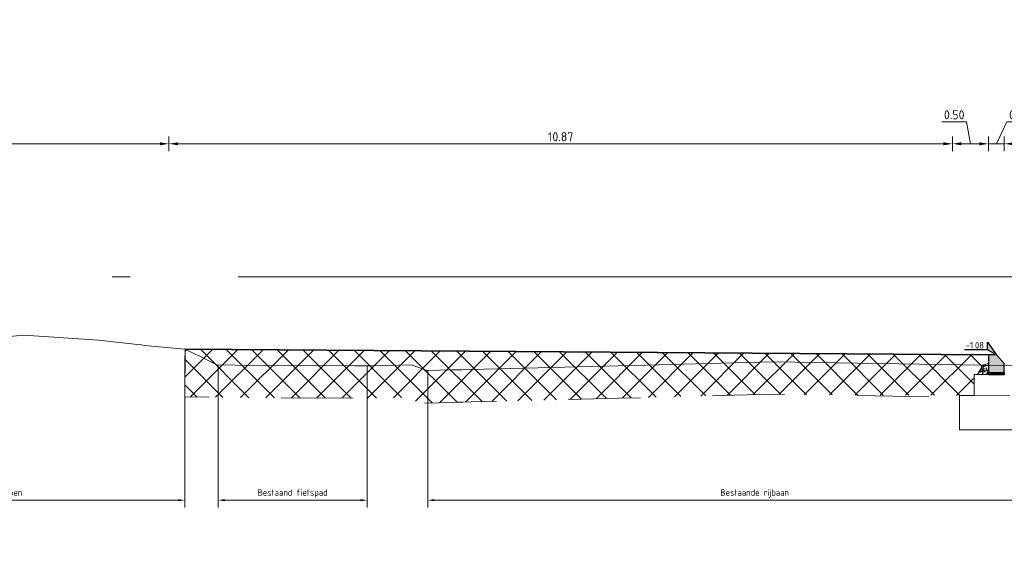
# Model space of a CAD drawing. Header units: metres. Extents: x -1 to 222837, y -2 to 853657.
# Tile 46 of 256: x 111515.29 to 111528.95, y 425630.55 to 425637.93. Entities that reach past the tile are written whole.
import ezdxf
from ezdxf.enums import TextEntityAlignment as Align

# ---------------------------------------------------------------- set-up
doc = ezdxf.new("R2010")
doc.units = ezdxf.units.M
doc.header["$XCLIPFRAME"] = 0
doc.linetypes.add('1-1', pattern=[20, 10, -10])
doc.linetypes.add('AL-NAP_LIJN', pattern=[15.25, 12, -1.5, 0.25, -1.5])
for name, color, linetype, lineweight in [('A-TXT-T25', 7, 'Continuous', 25), ('B-ALG', 8, 'Continuous', 5), ('B-ALG_TXT', 8, 'Continuous', 5), ('B-WE-GW-MAAIVELD-GD', 93, 'Continuous', 18), ('N-WE-AM-NAP-G', 7, 'AL-NAP_LIJN', 18), ('N-WE-GW-BERM-G', 90, 'Continuous', 35), ('N-WE-GW-GROND-WERK-A', 7, 'Continuous', 18), ('N-WE-GW-WATERGANG-WERK-A', 92, 'Continuous', 18), ('N-WE-VH-VERHARDING_BESTORTING-A', 252, 'Continuous', 18), ('N-WE-VH-VERHARDING_BESTORTING-G', 252, 'Continuous', 35), ('N-WE-VH-VERHARDING_BESTORTING-O', 7, 'Continuous', 18), ('X-XX-AL-HOOGTELABEL-S', 90, 'Continuous', 25)]:
    doc.layers.add(name, color=color, linetype=linetype, lineweight=lineweight)
doc.layers.add('X-REF', color=7, linetype='Continuous')
doc.styles.add('NLCS-ISO', font='NLCS-ISO.ttf')
doc.styles.add('NLCS-ISO-M50-T18', font='NLCS-ISO.ttf')
doc.styles.add('NLCS-ISO-M50-T25', font='NLCS-ISO.ttf')
doc.dimstyles.new('NLCS-M50-T18-PIJL-X_L2_H5', dxfattribs={"dimscale": 0.05, "dimtxt": 1.8, "dimasz": 1.8, "dimexe": 2, "dimexo": 2, "dimgap": 0.7, "dimtad": 1, "dimzin": 0, "dimdsep": 46, "dimtxsty": 'NLCS-ISO-M50-T18', "dimcen": 0, "dimdle": 2, "dimclrd": 256, "dimclre": 256, "dimclrt": 256, "dimadec": 5, "dimazin": 0, "dimtfac": 1, "dimtofl": 0, "dimtmove": 1, "dimatfit": 0, "dimfxl": 2, "dimfxlon": 1, "dimtfillclr": 254, "dimtolj": 1, "dimtzin": 0, "dimlwd": 18, "dimlwe": 18, "dimarcsym": 0})
doc.dimstyles.new('NLCS-M50-T25-PIJL-X_L2_H5', dxfattribs={"dimscale": 0.05, "dimtxt": 2.5, "dimasz": 2.5, "dimexe": 2, "dimexo": 2, "dimgap": 0.7, "dimtad": 1, "dimzin": 0, "dimdsep": 46, "dimtxsty": 'NLCS-ISO-M50-T25', "dimcen": 0, "dimdle": 2, "dimclrd": 256, "dimclre": 256, "dimclrt": 256, "dimadec": 5, "dimazin": 0, "dimtfac": 1, "dimtofl": 0, "dimtmove": 1, "dimatfit": 0, "dimfxl": 2, "dimfxlon": 1, "dimtfillclr": 254, "dimtolj": 1, "dimtzin": 0, "dimlwd": 18, "dimlwe": 18, "dimarcsym": 0})
picture_1 = doc.add_image_def('image1.ecw', size_in_pixel=(400001, 250001))
picture_2 = doc.add_image_def('image2.ecw', size_in_pixel=(120000, 80000))

# ---------------------------------------------------------------- blocks, each defined once
blk = doc.blocks.new('*D227')
at = {"layer": 'A-TXT-T25', "linetype": 'Continuous', "lineweight": 18, "transparency": 16777216}
for p, q in [((111528.4262117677, 425636.5096507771), (111528.0812117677, 425636.5096507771)), ((111528.4787521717, 425636.2045580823), (111528.4262117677, 425636.5096507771)), ((111528.2287521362, 425636.1045580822), (111528.2287521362, 425636.3045580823)), ((111528.3537521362, 425636.2045580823), (111528.6037522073, 425636.2045580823)), ((111528.7287522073, 425636.1045580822), (111528.7287522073, 425636.3045580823))]:
    blk.add_line(p, q, dxfattribs=at)
at = {"layer": 'A-TXT-T25', "transparency": 16777216}
for points in [[(111528.3537521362, 425636.2253914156), (111528.3537521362, 425636.183724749), (111528.2287521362, 425636.2045580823)], [(111528.6037522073, 425636.2253914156), (111528.6037522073, 425636.183724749), (111528.7287522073, 425636.2045580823)]]:
    blk.add_solid(points, dxfattribs=at)
at = {"layer": 'Defpoints', "color": 0, "transparency": 16777216}
for p in [(111528.7287522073, 425636.2045580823), (111528.2287521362, 425633.2551620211), (111528.7287522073, 425633.2801620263)]:
    blk.add_point(p, dxfattribs=at)
at = {"layer": 'A-TXT-T25', "transparency": 16777216, "insert": (111528.2537117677, 425636.6071507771), "char_height": 0.125, "attachment_point": 5, "style": 'NLCS-ISO-M50-T25'}
blk.add_mtext('\\A1;0.50', dxfattribs=at)
blk = doc.blocks.new('*D219')
at = {"layer": 'A-TXT-T25', "linetype": 'Continuous', "lineweight": 18, "transparency": 16777216}
for p, q in [((111528.8387522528, 425636.2045580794), (111528.9820283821, 425636.508745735)), ((111528.9820283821, 425636.508745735), (111529.3270283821, 425636.508745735)), ((111528.6037522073, 425636.2045580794), (111528.4787522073, 425636.2045580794)), ((111528.7287522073, 425636.1045580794), (111528.7287522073, 425636.3045580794)), ((111528.7287522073, 425636.2045580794), (111528.9487522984, 425636.2045580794)), ((111528.9487522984, 425636.1045580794), (111528.9487522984, 425636.3045580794)), ((111529.0737522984, 425636.2045580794), (111529.1987522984, 425636.2045580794))]:
    blk.add_line(p, q, dxfattribs=at)
at = {"layer": 'A-TXT-T25', "transparency": 16777216}
for points in [[(111528.6037522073, 425636.2253914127), (111528.6037522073, 425636.1837247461), (111528.7287522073, 425636.2045580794)], [(111529.0737522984, 425636.2253914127), (111529.0737522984, 425636.1837247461), (111528.9487522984, 425636.2045580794)]]:
    blk.add_solid(points, dxfattribs=at)
at = {"layer": 'Defpoints', "color": 0, "transparency": 16777216}
for p in [(111528.9487522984, 425636.2045580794), (111528.7287522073, 425633.1796400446), (111528.9487522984, 425633.1802068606)]:
    blk.add_point(p, dxfattribs=at)
at = {"layer": 'A-TXT-T25', "transparency": 16777216, "insert": (111529.1545283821, 425636.606245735), "char_height": 0.125, "attachment_point": 5, "style": 'NLCS-ISO-M50-T25'}
blk.add_mtext('\\A1;0.22', dxfattribs=at)
blk = doc.blocks.new('SAL-HOOGTELABEL_01-SO')
for p, q in [((-2.460741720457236, 1.312415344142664), (-2.460741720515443, 3.435148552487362)), ((-2.460741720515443, 3.435148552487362), (0, 0)), ((-2.460741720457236, 1.312415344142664), (-8.837532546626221, 1.312415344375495)), ((0, 0), (-2.460741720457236, 1.312415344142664))]:
    blk.add_line(p, q)
blk.add_solid([(-2.460741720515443, 3.435148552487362), (-2.460741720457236, 1.312415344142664), (0, 0)])
at = {"style": 'NLCS-ISO'}
blk.add_attdef('...', text='', height=1.8, dxfattribs=at).set_placement((-5.956637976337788, 2.607292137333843), align=Align.MIDDLE)
blk = doc.blocks.new('*D233')
at = {"layer": 'A-TXT-T25', "linetype": 'Continuous', "lineweight": 18, "transparency": 16777216}
for p, q in [((111517.3587521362, 425636.1045580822), (111517.3587521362, 425636.3045580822)), ((111517.4837521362, 425636.2045580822), (111528.1037521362, 425636.2045580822)), ((111528.2287521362, 425636.1045580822), (111528.2287521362, 425636.3045580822))]:
    blk.add_line(p, q, dxfattribs=at)
at = {"layer": 'A-TXT-T25', "transparency": 16777216}
for points in [[(111517.4837521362, 425636.2253914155), (111517.4837521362, 425636.1837247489), (111517.3587521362, 425636.2045580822)], [(111528.1037521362, 425636.2253914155), (111528.1037521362, 425636.1837247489), (111528.2287521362, 425636.2045580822)]]:
    blk.add_solid(points, dxfattribs=at)
at = {"layer": 'Defpoints', "color": 0, "transparency": 16777216}
for p in [(111528.2287521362, 425636.2045580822), (111517.3587521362, 425633.4308776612), (111528.2287521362, 425633.2551620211)]:
    blk.add_point(p, dxfattribs=at)
at = {"layer": 'A-TXT-T25', "transparency": 16777216, "insert": (111522.7937521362, 425636.3020580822), "char_height": 0.125, "attachment_point": 5, "style": 'NLCS-ISO-M50-T25'}
blk.add_mtext('\\A1;10.87', dxfattribs=at)
blk = doc.blocks.new('RWS band')
at = {"transparency": 33554610}
h = blk.add_hatch(color=8, dxfattribs=at)
h.dxf.hatch_style = 1
h.paths.add_polyline_path([(1717510914.861562, -163054387.4077554), (1717510914.751562, -163054387.4077554), (1717510914.751562, -163054387.6577554), (1717510914.971562, -163054387.6577554), (1717510914.971562, -163054387.5317554)])
at = {"flags": 128}
blk.add_lwpolyline([(1717510914.861562, -163054387.4077554), (1717510914.751562, -163054387.4077554), (1717510914.751562, -163054387.6577554), (1717510914.971562, -163054387.6577554), (1717510914.971562, -163054387.5317554), (1717510914.861561, -163054387.4077554)], dxfattribs=at)
blk = doc.blocks.new('*D225')
at = {"layer": 'B-ALG_TXT', "linetype": 'Continuous', "lineweight": 18, "transparency": 16777216}
for p, q in [((111518.039791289, 425631.3620373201), (111518.039791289, 425631.1620373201)), ((111518.129791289, 425631.2620373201), (111520.019791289, 425631.2620373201)), ((111520.109791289, 425631.3620373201), (111520.109791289, 425631.1620373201))]:
    blk.add_line(p, q, dxfattribs=at)
at = {"layer": 'B-ALG_TXT', "transparency": 16777216}
for points in [[(111518.129791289, 425631.2770373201), (111518.129791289, 425631.24703732), (111518.039791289, 425631.2620373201)], [(111520.019791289, 425631.2770373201), (111520.019791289, 425631.24703732), (111520.109791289, 425631.2620373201)]]:
    blk.add_solid(points, dxfattribs=at)
at = {"layer": 'Defpoints', "color": 0, "transparency": 16777216}
for p in [(111518.039791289, 425632.257612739), (111520.109791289, 425632.257612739), (111520.109791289, 425631.2620373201)]:
    blk.add_point(p, dxfattribs=at)
at = {"layer": 'B-ALG_TXT', "transparency": 16777216, "insert": (111519.074791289, 425631.3555373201), "char_height": 0.09000000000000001, "attachment_point": 5, "style": 'NLCS-ISO-M50-T18'}
blk.add_mtext('\\A1;Bestaand fietspad', dxfattribs=at)
blk = doc.blocks.new('*D226')
at = {"layer": 'B-ALG_TXT', "linetype": 'Continuous', "lineweight": 18, "transparency": 16777216}
for p, q in [((111520.9497912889, 425631.3620373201), (111520.9497912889, 425631.1620373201)), ((111521.0397912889, 425631.2620373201), (111529.929791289, 425631.2620373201)), ((111530.019791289, 425631.3620373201), (111530.019791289, 425631.1620373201))]:
    blk.add_line(p, q, dxfattribs=at)
at = {"layer": 'B-ALG_TXT', "transparency": 16777216}
for points in [[(111521.0397912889, 425631.2770373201), (111521.0397912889, 425631.24703732), (111520.9497912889, 425631.2620373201)], [(111529.929791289, 425631.2770373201), (111529.929791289, 425631.24703732), (111530.019791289, 425631.2620373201)]]:
    blk.add_solid(points, dxfattribs=at)
at = {"layer": 'Defpoints', "color": 0, "transparency": 16777216}
for p in [(111520.9497912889, 425632.5345407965), (111530.019791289, 425632.5345407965), (111530.019791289, 425631.2620373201)]:
    blk.add_point(p, dxfattribs=at)
at = {"layer": 'B-ALG_TXT', "transparency": 16777216, "insert": (111525.484791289, 425631.3555373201), "char_height": 0.09000000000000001, "attachment_point": 5, "style": 'NLCS-ISO-M50-T18'}
blk.add_mtext('\\A1;Bestaande rijbaan', dxfattribs=at)
blk = doc.blocks.new('*D290')
at = {"layer": 'A-TXT-T25', "linetype": 'Continuous', "lineweight": 18, "transparency": 16777216}
for p, q in [((111512.018539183, 425636.1045580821), (111512.018539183, 425636.3045580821)), ((111512.143539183, 425636.2045580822), (111517.2337521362, 425636.2045580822)), ((111517.3587521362, 425636.1045580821), (111517.3587521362, 425636.3045580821))]:
    blk.add_line(p, q, dxfattribs=at)
at = {"layer": 'A-TXT-T25', "transparency": 16777216}
for points in [[(111512.143539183, 425636.2253914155), (111512.143539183, 425636.1837247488), (111512.018539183, 425636.2045580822)], [(111517.2337521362, 425636.2253914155), (111517.2337521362, 425636.1837247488), (111517.3587521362, 425636.2045580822)]]:
    blk.add_solid(points, dxfattribs=at)
at = {"layer": 'Defpoints', "color": 0, "transparency": 16777216}
for p in [(111517.3587521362, 425636.2045580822), (111512.018539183, 425633.4005429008), (111517.3587521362, 425633.4308776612)]:
    blk.add_point(p, dxfattribs=at)
at = {"layer": 'A-TXT-T25', "transparency": 16777216, "insert": (111514.6886456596, 425636.3079109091), "char_height": 0.125, "attachment_point": 5, "style": 'NLCS-ISO-M50-T25'}
blk.add_mtext('\\A1;5.34', dxfattribs=at)
blk = doc.blocks.new('betonrug')
at = {"layer": 'N-WE-VH-VERHARDING_BESTORTING-A', "transparency": 33554687}
h = blk.add_hatch(dxfattribs=at)
h.set_pattern_fill('AVH-BESTORTING_01', color=0, scale=0.2, style=0, pattern_type=2)
h.set_pattern_definition([(342.7420615, (0.485932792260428, 0.1918754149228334), (0.05397981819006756, 0.09773891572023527), [0.02727200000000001, -0.109194]), (17.25793850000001, (0.3816547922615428, 0.2242714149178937), (0.05398037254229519, 0.09773993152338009), [0.027272, -0.165719]), (61.0887992, (0.4076987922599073, 0.2323624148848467), (-0.1303186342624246, 0.04048573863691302), [0.022313, -0.08934100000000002]), (118.9112008, (0.4948227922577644, 0.1136624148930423), (-0.05398012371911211, -0.09774138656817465), [0.02231299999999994, -0.1355909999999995]), (162.7420615, (0.4076987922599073, 0.2714254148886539), (-0.0539798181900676, -0.09773891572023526), [0.027272, -0.109194]), (197.2579385, (0.3816547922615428, 0.2795154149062), (-0.05398037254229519, -0.09773993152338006), [0.02727199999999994, -0.1657189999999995]), (241.0887992, (0.3556107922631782, 0.271440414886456), (0.1303186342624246, -0.04048573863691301), [0.022313, -0.08934100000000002]), (298.9112008, (0.3988047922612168, 0.3496344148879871), (0.05398012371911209, 0.09774138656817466), [0.022313, -0.135591]), (342.7420615, (0.2219487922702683, 0.3341534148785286), (-0.0763385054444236, 0.1382236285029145), [0.024341, -0.112122]), (40.8518492, (0.08325479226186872, 0.03371241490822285), (0.0539802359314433, 0.09773985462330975), [0.024469, -0.3619130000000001]), (84.5869815, (0.2637017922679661, 0.3429374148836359), (-0.022359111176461, 0.2359645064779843), [0.02971600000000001, -0.3054810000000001]), (118.9112008, (0.3968107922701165, 0.3318934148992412), (-0.1303208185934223, 0.04048566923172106), [0.02957499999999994, -0.1283309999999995]), (162.7420615, (0.2522077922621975, 0.3984094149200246), (0.07633850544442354, -0.1382236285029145), [0.024484, -0.111975]), (40.8518492, (0.04841979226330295, 0.09649041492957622), (0.0539802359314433, 0.09773985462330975), [0.02440900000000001, -0.3619720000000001]), (84.5869815, (0.2075637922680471, 0.3601964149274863), (-0.05398004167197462, -0.09774068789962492), [0.029647, -0.305553]), (298.9112008, (0.2075637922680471, 0.3601964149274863), (0.1303208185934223, -0.04048566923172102), [0.029753, -0.128153]), (26.66898489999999, (-0.03792020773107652, 0.1503624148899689), (-0.1842996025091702, -0.05725531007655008), [0.018275, -0.4546130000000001]), (84.5869815, (0.2706667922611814, 0.4112624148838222), (-0.05398004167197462, -0.09774068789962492), [0.018319, -0.316878]), (131.7624194, (0.1197167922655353, 0.7059504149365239), (-0.2066604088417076, 0.1787101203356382), [0.024466, -0.4004280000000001]), (162.7420203, (-0.0361612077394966, 0.195015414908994), (-0.05397988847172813, -0.09773887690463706), [0.01969399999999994, -0.1167689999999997]), (26.66898489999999, (-0.07131720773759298, 0.1926464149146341), (-0.1842996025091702, -0.05725531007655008), [0.018297, -0.454591]), (84.5869815, (0.2190487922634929, 0.4253754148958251), (-0.05398004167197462, -0.09774068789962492), [0.020094, -0.3151030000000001]), (131.7624194, (0.0803517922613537, 0.6861624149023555), (-0.2066604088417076, 0.1787101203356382), [0.020994, -0.4039000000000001]), (342.7420203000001, (0.2330297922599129, 0.4097154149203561), (0.0539798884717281, 0.09773887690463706), [0.022313, -0.11415]), (50.2415591, (0.25661979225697, 0.2179654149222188), (0.05397896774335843, 0.09773900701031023), [0.021713, -0.6884720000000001]), (95.41301849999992, (0.2705047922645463, 0.2346564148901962), (-0.07633872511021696, 0.1382240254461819), [0.019056, -0.217966]), (150.9388382, (-0.0142892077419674, 0.5705594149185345), (-0.1303192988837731, 0.04048577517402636), [0.017556, -0.5170470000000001]), (197.2579385, (0.2533607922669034, 0.2621534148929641), (0.1303190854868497, -0.04048543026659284), [0.02231599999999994, -0.1706719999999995]), (50.2415591, (0.2172517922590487, 0.2377464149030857), (0.05397896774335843, 0.09773900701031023), [0.02313800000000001, -0.6870470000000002]), (95.41301849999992, (0.2188887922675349, 0.2204714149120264), (-0.07633872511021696, 0.1382240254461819), [0.017353, -0.2196689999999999]), (150.9388382, (-0.04768620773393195, 0.5282784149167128), (-0.1303192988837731, 0.04048577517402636), [0.018788, -0.515816]), (17.25793850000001, (0.2353107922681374, 0.211343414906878), (-0.1303190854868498, 0.04048543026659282), [0.022313, -0.170675])])
h.paths.add_polyline_path([(0, 0.1498075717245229), (0, 0), (0.15, 0), (0.07401074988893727, 0.134265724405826)])
at = {"layer": 'N-WE-VH-VERHARDING_BESTORTING-O', "color": 0}
blk.add_lwpolyline([(0, 0.1498075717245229), (0, 0), (0.15, 0), (0.07401074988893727, 0.134265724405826)], close=True, dxfattribs=at)
blk = doc.blocks.new('stelspecie')
at = {"layer": 'N-WE-VH-VERHARDING_BESTORTING-A'}
h = blk.add_hatch(dxfattribs=at)
h.set_pattern_fill('ANSI31', color=0, scale=0.005, angle=45, style=0)
h.set_pattern_definition([(90, (-128736.4832281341, -464678.3807459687), (-0.015875, 1.734723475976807e-18), [])])
h.paths.add_polyline_path([(0, 0), (0.22, -2.01395305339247e-05), (0.22, -0.02431275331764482), (1.592031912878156e-05, -0.02433289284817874)])
at = {"layer": 'N-WE-VH-VERHARDING_BESTORTING-G', "color": 0, "flags": 128}
blk.add_lwpolyline([(0, 0), (0.22, -2.01395305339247e-05), (0.22, -0.02431275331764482), (0, -0.02433289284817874)], close=True, dxfattribs=at)
blk = doc.blocks.new('*D575')
at = {"layer": 'B-ALG_TXT', "linetype": 'Continuous', "lineweight": 18, "transparency": 16777216}
for p, q in [((111512.2307152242, 425631.3620373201), (111512.2307152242, 425631.1620373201)), ((111512.3207152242, 425631.2620373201), (111517.4871974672, 425631.2620373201)), ((111517.5771974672, 425631.3620352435), (111517.5771974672, 425631.1620373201))]:
    blk.add_line(p, q, dxfattribs=at)
at = {"layer": 'B-ALG_TXT', "transparency": 16777216}
for points in [[(111512.3207152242, 425631.2770373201), (111512.3207152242, 425631.24703732), (111512.2307152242, 425631.2620373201)], [(111517.4871974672, 425631.2770373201), (111517.4871974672, 425631.24703732), (111517.5771974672, 425631.2620373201)]]:
    blk.add_solid(points, dxfattribs=at)
at = {"layer": 'Defpoints', "color": 0, "transparency": 16777216}
for p in [(111517.5771974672, 425633.3564847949, -0.01), (111512.2307152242, 425632.257612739), (111517.5771974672, 425631.2620373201)]:
    blk.add_point(p, dxfattribs=at)
at = {"layer": 'B-ALG_TXT', "transparency": 16777216, "insert": (111514.9039563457, 425631.3555373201), "char_height": 0.09000000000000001, "attachment_point": 5, "style": 'NLCS-ISO-M50-T18'}
blk.add_mtext('\\A1;Bestaand groen', dxfattribs=at)

msp = doc.modelspace()

# ---------------------------------------------------------------- hatches: boundary and pattern name
at = {"layer": 'N-WE-GW-GROND-WERK-A', "transparency": 33554585}
h = msp.add_hatch(dxfattribs=at)
h.set_pattern_fill('AGW-WERK_AANVULLEN', color=256, style=0, pattern_type=2)
h.set_pattern_definition([(45, (111222.8775468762, 425833.2446703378), (-0.1767766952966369, 0.1767766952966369), [])])
h.paths.add_polyline_path([(111528.5288566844, 425633.0058292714), (111528.5787680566, 425633.0058291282), (111528.6547573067, 425633.1400948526), (111528.7287521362, 425633.1551620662), (111528.7287365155, 425633.2801620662), (111525.5933017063, 425633.3016214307), (111517.5771974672, 425633.3564847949), (111517.5779151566, 425632.6951027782), (111518.5331170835, 425632.6813881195), (111519.9289062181, 425632.6752566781), (111520.076110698, 425632.6738479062), (111520.109791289, 425632.6745210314), (111520.1878558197, 425632.6761410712), (111520.639726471, 425632.6861587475), (111520.8547527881, 425632.6079768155), (111521.3052351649, 425632.618875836), (111521.3568749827, 425632.6202128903), (111521.4351611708, 425632.6222129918), (111521.5517601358, 425632.6251756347), (111521.7431860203, 425632.6300301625), (111523.6029229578, 425632.6757902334), (111523.9872013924, 425632.6859098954), (111524.5087058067, 425632.6995677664), (111524.847591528, 425632.7084015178), (111525.0330740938, 425632.7135890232), (111525.7242570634, 425632.7329293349), (111526.0407755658, 425632.7274727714), (111526.326718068, 425632.722701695), (111528.3288566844, 425632.7153298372), (111528.5288566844, 425632.7153298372)])
at = {"layer": 'N-WE-GW-WATERGANG-WERK-A', "transparency": 33554559}
h = msp.add_hatch(dxfattribs=at)
h.set_pattern_fill('AGW-WERK_ONTGRAVEN', color=256, style=0, pattern_type=2)
h.set_pattern_definition([(135, (-0.75, 0), (-0.1767766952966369, -0.1767766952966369), [])])
h.paths.add_polyline_path([(111528.5288566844, 425633.0058292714), (111528.5787680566, 425633.0058291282), (111528.6547573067, 425633.1400948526), (111528.7287521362, 425633.1551620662), (111528.7287365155, 425633.2801620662), (111525.5933017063, 425633.3016214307), (111517.5771974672, 425633.3564847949), (111517.5779151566, 425632.6951027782), (111518.5331170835, 425632.6813881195), (111519.9289062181, 425632.6752566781), (111520.076110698, 425632.6738479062), (111520.109791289, 425632.6745210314), (111520.1878558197, 425632.6761410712), (111520.639726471, 425632.6861587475), (111520.8547527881, 425632.6079768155), (111521.3052351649, 425632.618875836), (111521.3568749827, 425632.6202128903), (111521.4351611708, 425632.6222129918), (111521.5517601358, 425632.6251756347), (111521.7431860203, 425632.6300301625), (111523.6029229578, 425632.6757902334), (111523.9872013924, 425632.6859098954), (111524.5087058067, 425632.6995677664), (111524.847591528, 425632.7084015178), (111525.0330740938, 425632.7135890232), (111525.7242570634, 425632.7329293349), (111526.0407755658, 425632.7274727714), (111526.326718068, 425632.722701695), (111528.3288566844, 425632.7153298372), (111528.5288566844, 425632.7153298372)])

# ---------------------------------------------------------------- linework, layer by layer
at = {"layer": 'B-ALG', "ltscale": 0.1, "flags": 128}
for points in [[(111528.7288566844, 425633.0058292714), (111528.5288566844, 425633.0058292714), (111528.5288566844, 425632.7153298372), (111529.0261614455, 425632.7072939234)], [(111528.5288566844, 425632.7153298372), (111528.3288566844, 425632.7153298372), (111528.3288566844, 425632.2394012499), (111532.3237330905, 425632.2394012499)]]:
    msp.add_lwpolyline(points, dxfattribs=at)
at = {"layer": 'B-ALG_TXT', "linetype": '1-1', "ltscale": 0.2, "elevation": 0.01, "flags": 128}
msp.add_lwpolyline([(111517.5771974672, 425631.2620373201), (111517.5771974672, 425633.3564847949)], dxfattribs=at)
at = {"layer": 'B-ALG_TXT', "linetype": '1-1', "ltscale": 0.2, "flags": 128}
for points in [[(111518.039791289, 425633.1385187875), (111518.039791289, 425631.2620373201)], [(111520.109791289, 425633.1246177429), (111520.109791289, 425631.2620373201)], [(111520.9497912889, 425633.0604078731), (111520.9497912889, 425631.2620373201)]]:
    msp.add_lwpolyline(points, dxfattribs=at)
at = {"layer": 'B-WE-GW-MAAIVELD-GD', "color": 93, "linetype": 'Continuous', "lineweight": 18}
msp.add_lwpolyline([(111514.4807522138, 425633.4701347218), (111515.3449294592, 425633.5517724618), (111516.3827386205, 425633.4795116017), (111516.9212325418, 425633.4223989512), (111516.9751505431, 425633.4169810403), (111517.0192270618, 425633.4071570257), (111517.5771974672, 425633.3564847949), (111517.7294672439, 425633.2826543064), (111517.7788757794, 425633.2635947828), (111517.8855961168, 425633.210530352), (111518.0244589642, 425633.138738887), (111518.5375844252, 425633.1313728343), (111519.9323505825, 425633.1252443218), (111520.0735045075, 425633.1238934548), (111520.1040298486, 425633.124498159), (111520.1782351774, 425633.1260383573), (111520.7299271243, 425633.1382690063), (111520.760686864, 425633.1250748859), (111520.9353463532, 425633.0600583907), (111521.2891861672, 425633.0686192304), (111521.3453140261, 425633.0700602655), (111521.4236629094, 425633.0720619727), (111521.5403119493, 425633.075029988), (111521.7317798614, 425633.0798855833), (111523.5914867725, 425633.1256450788), (111523.9753335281, 425633.1357533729), (111524.4957845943, 425633.1493838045), (111524.8342599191, 425633.1582068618), (111525.0205002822, 425633.1634133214), (111525.7230114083, 425633.1830706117), (111526.0486410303, 425633.1774040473), (111526.3342252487, 425633.1726390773), (111528.3497522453, 425633.1382787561), (111530.000532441, 425633.1116039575)], dxfattribs=at)
at = {"layer": 'B-WE-GW-MAAIVELD-GD', "color": 93, "linetype": '1-1', "lineweight": 18, "ltscale": 0.1, "flags": 128}
msp.add_lwpolyline([(111517.5824415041, 425633.356448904), (111517.5779151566, 425632.6951027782), (111518.5333660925, 425632.6813870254), (111519.9292087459, 425632.6752537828), (111520.0758081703, 425632.6738508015), (111520.1129425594, 425632.6745864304), (111520.1878912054, 425632.6761418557), (111520.6493017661, 425632.6863710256), (111520.8595849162, 425632.6080937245), (111521.3004030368, 425632.6187589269), (111521.3568635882, 425632.6202085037), (111521.4351560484, 425632.6222087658), (111521.5517580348, 425632.6251755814), (111521.7431881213, 425632.6300302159), (111523.6029445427, 425632.6757908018), (111523.9871798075, 425632.6859093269), (111524.5075658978, 425632.6995380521), (111524.8464105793, 425632.7083707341), (111525.0330753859, 425632.7135890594), (111525.7253911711, 425632.7329610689), (111526.0408113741, 425632.7274721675), (111526.3267180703, 425632.7227017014), (111528.3297089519, 425632.688555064)], dxfattribs=at)
at = {"layer": 'N-WE-AM-NAP-G'}
msp.add_line((111503.0687521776, 425634.3602068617), (111556.9702926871, 425634.3602068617), dxfattribs=at)
at = {"layer": 'N-WE-GW-BERM-G'}
msp.add_lwpolyline([(111528.7287510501, 425633.2801619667), (111517.5771974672, 425633.3564847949)], dxfattribs=at)

# ---------------------------------------------------------------- block references
msp.add_blockref('RWS band', (-1717399386.02281, 163480020.6879175))
at = {"layer": 'N-WE-VH-VERHARDING_BESTORTING-O', "xscale": -1}
msp.add_blockref('betonrug', (111528.7287680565, 425633.0058291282), dxfattribs=at)
at = {"layer": 'N-WE-VH-VERHARDING_BESTORTING-O'}
msp.add_blockref('stelspecie', (111528.7287521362, 425633.0301620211), dxfattribs=at)
at = {"layer": 'X-XX-AL-HOOGTELABEL-S', "xscale": 0.05, "yscale": 0.05}
msp.add_blockref('SAL-HOOGTELABEL_01-SO', (111528.8387532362, 425633.2801611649), dxfattribs=at).add_auto_attribs({'...': '-1.08'})

# ---------------------------------------------------------------- dimensions: what is measured, and where the dimension line sits
at = {"layer": 'A-TXT-T25'}
for base, p1, p2, picture, middle in [((111528.7287522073, 425636.2045580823), (111528.2287521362, 425633.2551620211), (111528.7287522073, 425633.2801620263), '*D227', (111528.3912117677, 425636.5096507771)), ((111528.9487522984, 425636.2045580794), (111528.7287522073, 425633.1796400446), (111528.9487522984, 425633.1802068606), '*D219', (111529.0170283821, 425636.508745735))]:
    dim = msp.add_linear_dim(base=base, p1=p1, p2=p2, dimstyle='NLCS-M50-T25-PIJL-X_L2_H5', dxfattribs=at)
    dim.commit()
    dim.dimension.update_dxf_attribs({"geometry": picture, "text_midpoint": middle, "dimtype": 160})
dim = msp.add_linear_dim(base=(111517.3587521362, 425636.2045580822), p1=(111512.018539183, 425633.4005429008), p2=(111517.3587521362, 425633.4308776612), dimstyle='NLCS-M50-T25-PIJL-X_L2_H5', override={"dimtad": 0}, dxfattribs=at)
dim.commit()
dim.dimension.update_dxf_attribs({"geometry": '*D290', "text_midpoint": (111514.6886456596, 425636.3079109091), "dimtype": 160})
dim = msp.add_linear_dim(base=(111528.2287521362, 425636.2045580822), p1=(111517.3587521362, 425633.4308776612), p2=(111528.2287521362, 425633.2551620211), dimstyle='NLCS-M50-T25-PIJL-X_L2_H5', dxfattribs=at)
dim.commit()
dim.dimension.update_dxf_attribs({"geometry": '*D233', "text_midpoint": (111522.7937521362, 425636.3020580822)})
at = {"layer": 'B-ALG_TXT'}
for base, p1, p2, text, picture, middle in [((111517.5771974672, 425631.2620373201, 0.01), (111512.2307152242, 425632.257612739, 0.01), (111517.5771974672, 425633.3564847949), 'Bestaand groen', '*D575', (111514.9039563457, 425631.3555373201, 0.01)), ((111530.019791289, 425631.2620373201, 0.01), (111520.9497912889, 425632.5345407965, 0.01), (111530.019791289, 425632.5345407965, 0.01), 'Bestaande rijbaan', '*D226', (111525.484791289, 425631.3555373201, 0.01)), ((111520.109791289, 425631.2620373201, 0.01), (111518.039791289, 425632.257612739, 0.01), (111520.109791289, 425632.257612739, 0.01), 'Bestaand fietspad', '*D225', (111519.074791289, 425631.3555373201, 0.01))]:
    dim = msp.add_linear_dim(base=base, p1=p1, p2=p2, text=text, dimstyle='NLCS-M50-T18-PIJL-X_L2_H5', dxfattribs=at)
    dim.commit()
    dim.dimension.update_dxf_attribs({"geometry": picture, "text_midpoint": middle})

# ---------------------------------------------------------------- pictures from other files: only their frames are drawn
at = {"layer": 'X-REF'}
image = msp.add_image(picture_1, insert=(100000.0001220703, 424999.9000854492), size_in_units=(39999.999999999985, 25000.03749990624), dxfattribs=at)
image.set_boundary_path([(93497.82547057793, 208977.5368132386), (156894.5072804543, 250000.5)])
image = msp.add_image(picture_2, insert=(109499.5231476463, 424999.9595134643), size_in_units=(6001.861758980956, 4001.241172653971), dxfattribs=at)
image.dxf.flags = 7

doc.saveas('drawing.dxf')
